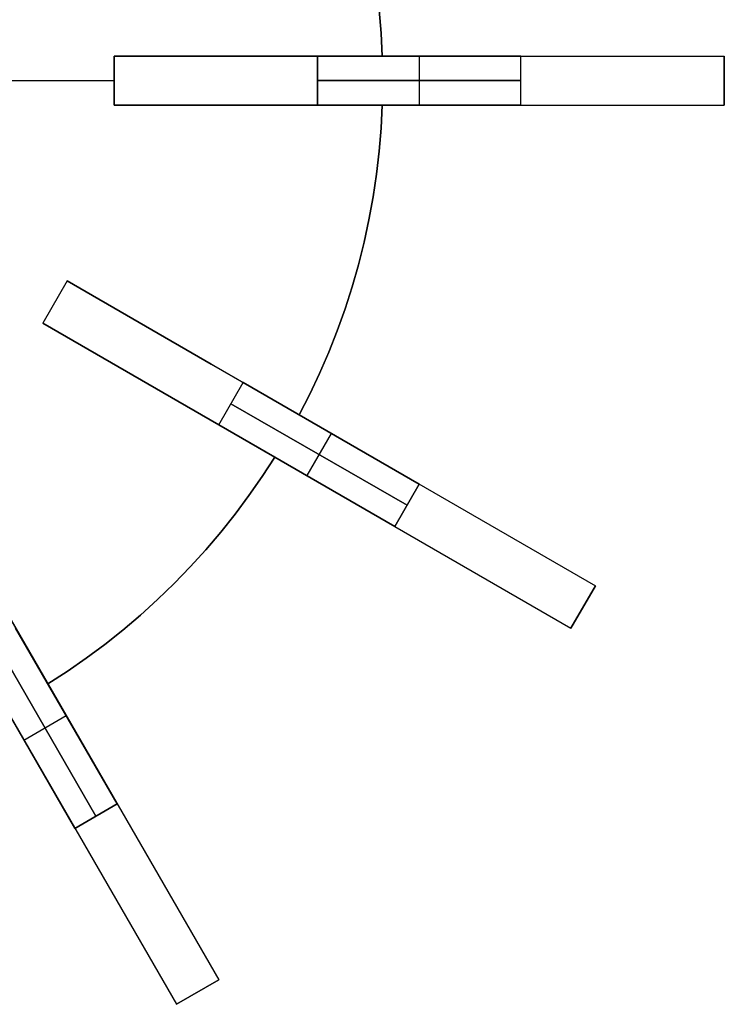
# Model space of a CAD drawing. Header units: millimetres. Extents: x 161 to 3923, y -487 to 1291.
# Tile 13 of 40: x 1951 to 2124, y 45 to 288. Entities that reach past the tile are written whole.
import ezdxf

# ---------------------------------------------------------------- set-up
doc = ezdxf.new("R2010")
doc.units = ezdxf.units.MM
doc.layers.add('Predeterminada', color=7, linetype='Continuous')

msp = doc.modelspace()

# ---------------------------------------------------------------- linework, layer by layer
at = {"layer": 'Predeterminada', "color": 254, "true_color": 0xf3e5b7}
for points in [[(2019.69, 355.01), (2022.28, 349.95), (2024.7, 344.81), (2026.96, 339.58), (2029.05, 334.29), (2030.96, 328.94), (2032.7, 323.52), (2034.26, 318.05), (2035.64, 312.54), (2036.84, 306.98), (2037.86, 301.38), (2038.7, 295.76), (2039.36, 290.11), (2039.83, 284.44), (2040.12, 278.76)], [(2040.12, 278.76), (2039.83, 284.44), (2039.36, 290.11), (2038.7, 295.76), (2037.86, 301.38), (2036.84, 306.98), (2035.64, 312.54), (2034.26, 318.05), (2032.7, 323.52), (2030.96, 328.94), (2029.05, 334.29), (2026.96, 339.58), (2024.7, 344.81), (2022.28, 349.95), (2019.69, 355.01)], [(2019.69, 355.01), (2022.28, 349.95), (2024.7, 344.81), (2026.96, 339.58), (2029.05, 334.29), (2030.96, 328.94), (2032.7, 323.52), (2034.26, 318.05), (2035.64, 312.54), (2036.84, 306.98), (2037.86, 301.38), (2038.7, 295.76), (2039.36, 290.11), (2039.83, 284.44), (2040.12, 278.76)], [(1974.22, 278.76), (1974.22, 266.76)], [(1974.22, 266.76), (1974.22, 278.76)], [(1974.22, 278.76), (1974.22, 266.76)], [(1974.22, 278.76), (1974.22, 266.76)], [(2015.1, 278.76), (1974.22, 278.76)], [(1974.22, 278.76), (2015.1, 278.76)], [(1974.22, 278.76), (1974.22, 266.76)], [(1974.22, 278.76), (1974.22, 266.76)], [(1974.22, 278.76), (2124.22, 278.76)], [(2040.12, 278.76), (2015.1, 278.76)], [(2015.1, 278.76), (2040.12, 278.76)], [(2074.22, 278.76), (2024.22, 278.76)], [(2024.22, 278.76), (2074.22, 278.76)], [(2024.22, 278.76), (2024.22, 266.76)], [(2024.22, 266.76), (2024.22, 278.76)], [(2049.22, 278.76), (2049.22, 266.76)], [(2049.22, 278.76), (2049.22, 266.76)], [(2074.22, 266.76), (2074.22, 278.76)], [(2074.22, 266.76), (2074.22, 278.76)], [(2124.22, 266.76), (2124.22, 278.76)], [(2124.22, 266.76), (2124.22, 278.76)], [(2124.22, 278.76), (2124.22, 266.76)], [(1880.22, 272.76), (1974.22, 272.76)], [(1880.22, 272.76), (1974.22, 272.76)], [(2074.22, 272.76), (2024.22, 272.76)], [(2024.22, 272.76), (2074.22, 272.76)], [(1974.22, 266.76), (2015.1, 266.76)], [(2015.1, 266.76), (1974.22, 266.76)], [(1974.22, 266.76), (2124.22, 266.76)], [(2015.1, 266.76), (2040.12, 266.76)], [(2040.12, 266.76), (2015.1, 266.76)], [(2040.12, 266.76), (2039.83, 261.08), (2039.36, 255.41), (2038.7, 249.76), (2037.86, 244.14), (2036.84, 238.54), (2035.64, 232.98), (2034.26, 227.47), (2032.7, 222), (2030.96, 216.58), (2029.05, 211.23), (2026.96, 205.94), (2024.7, 200.72), (2022.28, 195.57), (2019.69, 190.51)], [(2019.69, 190.51), (2022.28, 195.57), (2024.7, 200.72), (2026.96, 205.94), (2029.05, 211.23), (2030.96, 216.58), (2032.7, 222), (2034.26, 227.47), (2035.64, 232.98), (2036.84, 238.54), (2037.86, 244.14), (2038.7, 249.76), (2039.36, 255.41), (2039.83, 261.08), (2040.12, 266.76)], [(2040.12, 266.76), (2039.83, 261.08), (2039.36, 255.41), (2038.7, 249.76), (2037.86, 244.14), (2036.84, 238.54), (2035.64, 232.98), (2034.26, 227.47), (2032.7, 222), (2030.96, 216.58), (2029.05, 211.23), (2026.96, 205.94), (2024.7, 200.72), (2022.28, 195.57), (2019.69, 190.51)], [(2024.22, 266.76), (2074.22, 266.76)], [(2074.22, 266.76), (2024.22, 266.76)], [(1962.62, 223.46), (1956.62, 213.06)], [(1962.62, 223.46), (1956.62, 213.06)], [(1962.62, 223.46), (1956.62, 213.06)], [(1962.62, 223.46), (1956.62, 213.06)], [(1962.62, 223.46), (1956.62, 213.06)], [(1962.62, 223.46), (1956.62, 213.06)], [(1962.62, 223.46), (1956.62, 213.06)], [(1998.02, 203.02), (1962.62, 223.46)], [(1962.62, 223.46), (1998.02, 203.02)], [(1962.62, 223.46), (2092.52, 148.46)], [(1956.62, 213.06), (1992.02, 192.62)], [(1992.02, 192.62), (1956.62, 213.06)], [(1956.62, 213.06), (2086.52, 138.06)], [(2019.69, 190.51), (1998.02, 203.02)], [(1998.02, 203.02), (2019.69, 190.51)], [(1999.92, 188.06), (2005.92, 198.46)], [(1999.92, 188.06), (2005.92, 198.46)], [(2049.22, 173.46), (2005.92, 198.46)], [(2005.92, 198.46), (2049.22, 173.46)], [(1992.02, 192.62), (2013.69, 180.12)], [(2013.69, 180.12), (1992.02, 192.62)], [(2046.22, 168.26), (2002.92, 193.26)], [(2002.92, 193.26), (2046.22, 168.26)], [(1999.92, 188.06), (2043.22, 163.06)], [(2043.22, 163.06), (1999.92, 188.06)], [(2027.57, 185.96), (2021.57, 175.56)], [(2027.57, 185.96), (2021.57, 175.56)], [(1924.92, 181.36), (1999.92, 51.46)], [(2013.69, 180.12), (2010.6, 175.34), (2007.35, 170.67), (2003.96, 166.1), (2000.42, 161.65), (1996.74, 157.32), (1992.92, 153.1), (1988.96, 149.02), (1984.88, 145.06), (1980.66, 141.24), (1976.33, 137.56), (1971.88, 134.02), (1967.31, 130.63), (1962.64, 127.38), (1957.87, 124.29)], [(1957.87, 124.29), (1962.64, 127.38), (1967.31, 130.63), (1971.88, 134.02), (1976.33, 137.56), (1980.66, 141.24), (1984.88, 145.06), (1988.96, 149.02), (1992.92, 153.1), (1996.74, 157.32), (2000.42, 161.65), (2003.96, 166.1), (2007.35, 170.67), (2010.6, 175.34), (2013.69, 180.12)], [(2013.69, 180.12), (2010.6, 175.34), (2007.35, 170.67), (2003.96, 166.1), (2000.42, 161.65), (1996.74, 157.32), (1992.92, 153.1), (1988.96, 149.02), (1984.88, 145.06), (1980.66, 141.24), (1976.33, 137.56), (1971.88, 134.02), (1967.31, 130.63), (1962.64, 127.38), (1957.87, 124.29)], [(1914.52, 175.36), (1989.52, 45.46)], [(2049.22, 173.46), (2043.22, 163.06)], [(2043.22, 163.06), (2049.22, 173.46)], [(2086.52, 138.06), (2092.52, 148.46)], [(2086.52, 138.06), (2092.52, 148.46)], [(2092.52, 148.46), (2086.52, 138.06)], [(1957.87, 124.29), (1945.36, 145.96)], [(1945.36, 145.96), (1957.87, 124.29)], [(1974.92, 94.76), (1949.92, 138.06)], [(1949.92, 138.06), (1974.92, 94.76)], [(1969.72, 91.76), (1944.72, 135.06)], [(1944.72, 135.06), (1969.72, 91.76)], [(1939.52, 132.06), (1964.52, 88.76)], [(1964.52, 88.76), (1939.52, 132.06)], [(1962.42, 116.41), (1952.02, 110.41)], [(1962.42, 116.41), (1952.02, 110.41)], [(1974.92, 94.76), (1964.52, 88.76)], [(1964.52, 88.76), (1974.92, 94.76)], [(1989.52, 45.46), (1999.92, 51.46)], [(1999.92, 51.46), (1989.52, 45.46)], [(1999.92, 51.46), (1989.52, 45.46)], [(1999.92, 51.46), (1989.52, 45.46)]]:
    msp.add_lwpolyline(points, dxfattribs=at)
at = {"layer": 'Predeterminada', "color": 254, "true_color": 0xf3e5b7, "extrusion": (1, 0, 0)}
for points in [[(278.76, 614.18), (278.76, 561.18)], [(278.76, 911.18), (278.76, 626.18)], [(278.76, 614.18), (278.76, 626.18)], [(278.76, 511.18), (278.76, 961.18)], [(278.76, 561.18), (278.76, 911.18)], [(272.76, 614.18), (272.76, 561.18)], [(272.76, 911.18), (272.76, 626.18)], [(272.76, 561.18), (272.76, 911.18)], [(266.76, 614.18), (266.76, 561.18)], [(266.76, 911.18), (266.76, 626.18)], [(266.76, 614.18), (266.76, 626.18)], [(266.76, 511.18), (266.76, 961.18)], [(266.76, 561.18), (266.76, 911.18)], [(223.46, 614.18), (223.46, 586.18)], [(223.46, 936.18), (223.46, 626.18)], [(218.26, 614.18), (218.26, 586.18)], [(218.26, 936.18), (218.26, 626.18)], [(213.06, 614.18), (213.06, 586.18)], [(213.06, 936.18), (213.06, 626.18)], [(190.51, 614.18), (190.51, 626.18)], [(185.96, 536.18), (185.96, 986.18)], [(180.12, 614.18), (180.12, 626.18)], [(175.56, 536.18), (175.56, 986.18)], [(148.46, 586.18), (148.46, 936.18)], [(143.26, 586.18), (143.26, 936.18)], [(138.06, 586.18), (138.06, 936.18)], [(124.29, 614.18), (124.29, 626.18)], [(116.41, 561.18), (116.41, 1011.18)], [(110.41, 561.18), (110.41, 1011.18)], [(51.46, 611.18), (51.46, 961.18)], [(48.46, 611.18), (48.46, 961.18)], [(45.46, 611.18), (45.46, 961.18)]]:
    msp.add_lwpolyline(points, dxfattribs=at)
at = {"layer": 'Predeterminada', "color": 254, "true_color": 0xf3e5b7, "extrusion": (0, 1, 0)}
for points in [[(-1974.22, 561.18), (-1974.25, 559.47), (-1974.34, 557.77), (-1974.48, 556.07), (-1974.69, 554.37), (-1974.95, 552.69), (-1975.27, 551.01), (-1975.64, 549.34), (-1976.07, 547.69), (-1976.56, 546.06), (-1977.11, 544.44), (-1977.71, 542.84), (-1978.36, 541.26), (-1979.07, 539.71), (-1979.83, 538.18), (-1980.64, 536.68), (-1981.5, 535.2), (-1982.41, 533.76), (-1983.37, 532.35), (-1984.38, 530.97), (-1985.43, 529.63), (-1986.53, 528.32), (-1987.68, 527.05), (-1988.87, 525.83), (-1990.09, 524.64), (-1991.36, 523.5), (-1992.67, 522.4), (-1994.01, 521.34), (-1995.39, 520.33), (-1996.8, 519.37), (-1998.24, 518.46), (-1999.72, 517.6), (-2001.22, 516.79), (-2002.75, 516.03), (-2004.3, 515.32), (-2005.88, 514.67), (-2007.48, 514.07), (-2009.09, 513.52), (-2010.73, 513.04), (-2012.38, 512.6), (-2014.05, 512.23), (-2015.72, 511.91), (-2017.41, 511.65), (-2019.11, 511.44), (-2020.81, 511.3), (-2022.51, 511.21), (-2024.22, 511.18)], [(-2024.22, 961.18), (-2022.51, 961.15), (-2020.81, 961.06), (-2019.11, 960.92), (-2017.41, 960.72), (-2015.72, 960.45), (-2014.05, 960.14), (-2012.38, 959.76), (-2010.73, 959.33), (-2009.09, 958.84), (-2007.48, 958.29), (-2005.88, 957.69), (-2004.3, 957.04), (-2002.75, 956.33), (-2001.22, 955.58), (-1999.72, 954.76), (-1998.24, 953.9), (-1996.8, 952.99), (-1995.39, 952.03), (-1994.01, 951.02), (-1992.67, 949.97), (-1991.36, 948.87), (-1990.09, 947.72), (-1988.87, 946.54), (-1987.68, 945.31), (-1986.53, 944.04), (-1985.43, 942.74), (-1984.38, 941.39), (-1983.37, 940.01), (-1982.41, 938.6), (-1981.5, 937.16), (-1980.64, 935.69), (-1979.83, 934.18), (-1979.07, 932.66), (-1978.36, 931.1), (-1977.71, 929.52), (-1977.11, 927.92), (-1976.56, 926.31), (-1976.07, 924.67), (-1975.64, 923.02), (-1975.27, 921.35), (-1974.95, 919.68), (-1974.69, 917.99), (-1974.48, 916.29), (-1974.34, 914.59), (-1974.25, 912.89), (-1974.22, 911.18)], [(-2124.22, 911.18), (-2124.19, 912.89), (-2124.1, 914.59), (-2123.96, 916.29), (-2123.75, 917.99), (-2123.49, 919.68), (-2123.17, 921.35), (-2122.8, 923.02), (-2122.37, 924.67), (-2121.88, 926.31), (-2121.33, 927.92), (-2120.73, 929.52), (-2120.08, 931.1), (-2119.37, 932.66), (-2118.61, 934.18), (-2117.8, 935.69), (-2116.94, 937.16), (-2116.03, 938.6), (-2115.07, 940.01), (-2114.06, 941.39), (-2113.01, 942.74), (-2111.91, 944.04), (-2110.76, 945.31), (-2109.58, 946.54), (-2108.35, 947.72), (-2107.08, 948.87), (-2105.77, 949.97), (-2104.43, 951.02), (-2103.05, 952.03), (-2101.64, 952.99), (-2100.2, 953.9), (-2098.73, 954.76), (-2097.22, 955.58), (-2095.69, 956.33), (-2094.14, 957.04), (-2092.56, 957.69), (-2090.96, 958.29), (-2089.35, 958.84), (-2087.71, 959.33), (-2086.06, 959.76), (-2084.39, 960.14), (-2082.72, 960.45), (-2081.03, 960.72), (-2079.33, 960.92), (-2077.63, 961.06), (-2075.93, 961.15), (-2074.22, 961.18)], [(-2074.22, 511.18), (-2075.93, 511.21), (-2077.63, 511.3), (-2079.33, 511.44), (-2081.03, 511.65), (-2082.72, 511.91), (-2084.39, 512.23), (-2086.06, 512.6), (-2087.71, 513.04), (-2089.35, 513.52), (-2090.96, 514.07), (-2092.56, 514.67), (-2094.14, 515.32), (-2095.69, 516.03), (-2097.22, 516.79), (-2098.73, 517.6), (-2100.2, 518.46), (-2101.64, 519.37), (-2103.05, 520.33), (-2104.43, 521.34), (-2105.77, 522.4), (-2107.08, 523.5), (-2108.35, 524.64), (-2109.58, 525.83), (-2110.76, 527.05), (-2111.91, 528.32), (-2113.01, 529.63), (-2114.06, 530.97), (-2115.07, 532.35), (-2116.03, 533.76), (-2116.94, 535.2), (-2117.8, 536.68), (-2118.61, 538.18), (-2119.37, 539.71), (-2120.08, 541.26), (-2120.73, 542.84), (-2121.33, 544.44), (-2121.88, 546.06), (-2122.37, 547.69), (-2122.8, 549.34), (-2123.17, 551.01), (-2123.49, 552.69), (-2123.75, 554.37), (-2123.96, 556.07), (-2124.1, 557.77), (-2124.19, 559.47), (-2124.22, 561.18)], [(-1974.22, 561.18), (-1974.25, 559.47), (-1974.34, 557.77), (-1974.48, 556.07), (-1974.69, 554.37), (-1974.95, 552.69), (-1975.27, 551.01), (-1975.64, 549.34), (-1976.07, 547.69), (-1976.56, 546.06), (-1977.11, 544.44), (-1977.71, 542.84), (-1978.36, 541.26), (-1979.07, 539.71), (-1979.83, 538.18), (-1980.64, 536.68), (-1981.5, 535.2), (-1982.41, 533.76), (-1983.37, 532.35), (-1984.38, 530.97), (-1985.43, 529.63), (-1986.53, 528.32), (-1987.68, 527.05), (-1988.87, 525.83), (-1990.09, 524.64), (-1991.36, 523.5), (-1992.67, 522.4), (-1994.01, 521.34), (-1995.39, 520.33), (-1996.8, 519.37), (-1998.24, 518.46), (-1999.72, 517.6), (-2001.22, 516.79), (-2002.75, 516.03), (-2004.3, 515.32), (-2005.88, 514.67), (-2007.48, 514.07), (-2009.09, 513.52), (-2010.73, 513.04), (-2012.38, 512.6), (-2014.05, 512.23), (-2015.72, 511.91), (-2017.41, 511.65), (-2019.11, 511.44), (-2020.81, 511.3), (-2022.51, 511.21), (-2024.22, 511.18)], [(-2024.22, 961.18), (-2022.51, 961.15), (-2020.81, 961.06), (-2019.11, 960.92), (-2017.41, 960.72), (-2015.72, 960.45), (-2014.05, 960.14), (-2012.38, 959.76), (-2010.73, 959.33), (-2009.09, 958.84), (-2007.48, 958.29), (-2005.88, 957.69), (-2004.3, 957.04), (-2002.75, 956.33), (-2001.22, 955.58), (-1999.72, 954.76), (-1998.24, 953.9), (-1996.8, 952.99), (-1995.39, 952.03), (-1994.01, 951.02), (-1992.67, 949.97), (-1991.36, 948.87), (-1990.09, 947.72), (-1988.87, 946.54), (-1987.68, 945.31), (-1986.53, 944.04), (-1985.43, 942.74), (-1984.38, 941.39), (-1983.37, 940.01), (-1982.41, 938.6), (-1981.5, 937.16), (-1980.64, 935.69), (-1979.83, 934.18), (-1979.07, 932.66), (-1978.36, 931.1), (-1977.71, 929.52), (-1977.11, 927.92), (-1976.56, 926.31), (-1976.07, 924.67), (-1975.64, 923.02), (-1975.27, 921.35), (-1974.95, 919.68), (-1974.69, 917.99), (-1974.48, 916.29), (-1974.34, 914.59), (-1974.25, 912.89), (-1974.22, 911.18)], [(-2124.22, 911.18), (-2124.19, 912.89), (-2124.1, 914.59), (-2123.96, 916.29), (-2123.75, 917.99), (-2123.49, 919.68), (-2123.17, 921.35), (-2122.8, 923.02), (-2122.37, 924.67), (-2121.88, 926.31), (-2121.33, 927.92), (-2120.73, 929.52), (-2120.08, 931.1), (-2119.37, 932.66), (-2118.61, 934.18), (-2117.8, 935.69), (-2116.94, 937.16), (-2116.03, 938.6), (-2115.07, 940.01), (-2114.06, 941.39), (-2113.01, 942.74), (-2111.91, 944.04), (-2110.76, 945.31), (-2109.58, 946.54), (-2108.35, 947.72), (-2107.08, 948.87), (-2105.77, 949.97), (-2104.43, 951.02), (-2103.05, 952.03), (-2101.64, 952.99), (-2100.2, 953.9), (-2098.73, 954.76), (-2097.22, 955.58), (-2095.69, 956.33), (-2094.14, 957.04), (-2092.56, 957.69), (-2090.96, 958.29), (-2089.35, 958.84), (-2087.71, 959.33), (-2086.06, 959.76), (-2084.39, 960.14), (-2082.72, 960.45), (-2081.03, 960.72), (-2079.33, 960.92), (-2077.63, 961.06), (-2075.93, 961.15), (-2074.22, 961.18)], [(-2074.22, 511.18), (-2075.93, 511.21), (-2077.63, 511.3), (-2079.33, 511.44), (-2081.03, 511.65), (-2082.72, 511.91), (-2084.39, 512.23), (-2086.06, 512.6), (-2087.71, 513.04), (-2089.35, 513.52), (-2090.96, 514.07), (-2092.56, 514.67), (-2094.14, 515.32), (-2095.69, 516.03), (-2097.22, 516.79), (-2098.73, 517.6), (-2100.2, 518.46), (-2101.64, 519.37), (-2103.05, 520.33), (-2104.43, 521.34), (-2105.77, 522.4), (-2107.08, 523.5), (-2108.35, 524.64), (-2109.58, 525.83), (-2110.76, 527.05), (-2111.91, 528.32), (-2113.01, 529.63), (-2114.06, 530.97), (-2115.07, 532.35), (-2116.03, 533.76), (-2116.94, 535.2), (-2117.8, 536.68), (-2118.61, 538.18), (-2119.37, 539.71), (-2120.08, 541.26), (-2120.73, 542.84), (-2121.33, 544.44), (-2121.88, 546.06), (-2122.37, 547.69), (-2122.8, 549.34), (-2123.17, 551.01), (-2123.49, 552.69), (-2123.75, 554.37), (-2123.96, 556.07), (-2124.1, 557.77), (-2124.19, 559.47), (-2124.22, 561.18)], [(-1974.22, 561.18), (-1974.25, 559.47), (-1974.34, 557.77), (-1974.48, 556.07), (-1974.69, 554.37), (-1974.95, 552.69), (-1975.27, 551.01), (-1975.64, 549.34), (-1976.07, 547.69), (-1976.56, 546.06), (-1977.11, 544.44), (-1977.71, 542.84), (-1978.36, 541.26), (-1979.07, 539.71), (-1979.83, 538.18), (-1980.64, 536.68), (-1981.5, 535.2), (-1982.41, 533.76), (-1983.37, 532.35), (-1984.38, 530.97), (-1985.43, 529.63), (-1986.53, 528.32), (-1987.68, 527.05), (-1988.87, 525.83), (-1990.09, 524.64), (-1991.36, 523.5), (-1992.67, 522.4), (-1994.01, 521.34), (-1995.39, 520.33), (-1996.8, 519.37), (-1998.24, 518.46), (-1999.72, 517.6), (-2001.22, 516.79), (-2002.75, 516.03), (-2004.3, 515.32), (-2005.88, 514.67), (-2007.48, 514.07), (-2009.09, 513.52), (-2010.73, 513.04), (-2012.38, 512.6), (-2014.05, 512.23), (-2015.72, 511.91), (-2017.41, 511.65), (-2019.11, 511.44), (-2020.81, 511.3), (-2022.51, 511.21), (-2024.22, 511.18)], [(-2024.22, 961.18), (-2022.51, 961.15), (-2020.81, 961.06), (-2019.11, 960.92), (-2017.41, 960.72), (-2015.72, 960.45), (-2014.05, 960.14), (-2012.38, 959.76), (-2010.73, 959.33), (-2009.09, 958.84), (-2007.48, 958.29), (-2005.88, 957.69), (-2004.3, 957.04), (-2002.75, 956.33), (-2001.22, 955.58), (-1999.72, 954.76), (-1998.24, 953.9), (-1996.8, 952.99), (-1995.39, 952.03), (-1994.01, 951.02), (-1992.67, 949.97), (-1991.36, 948.87), (-1990.09, 947.72), (-1988.87, 946.54), (-1987.68, 945.31), (-1986.53, 944.04), (-1985.43, 942.74), (-1984.38, 941.39), (-1983.37, 940.01), (-1982.41, 938.6), (-1981.5, 937.16), (-1980.64, 935.69), (-1979.83, 934.18), (-1979.07, 932.66), (-1978.36, 931.1), (-1977.71, 929.52), (-1977.11, 927.92), (-1976.56, 926.31), (-1976.07, 924.67), (-1975.64, 923.02), (-1975.27, 921.35), (-1974.95, 919.68), (-1974.69, 917.99), (-1974.48, 916.29), (-1974.34, 914.59), (-1974.25, 912.89), (-1974.22, 911.18)], [(-2124.22, 911.18), (-2124.19, 912.89), (-2124.1, 914.59), (-2123.96, 916.29), (-2123.75, 917.99), (-2123.49, 919.68), (-2123.17, 921.35), (-2122.8, 923.02), (-2122.37, 924.67), (-2121.88, 926.31), (-2121.33, 927.92), (-2120.73, 929.52), (-2120.08, 931.1), (-2119.37, 932.66), (-2118.61, 934.18), (-2117.8, 935.69), (-2116.94, 937.16), (-2116.03, 938.6), (-2115.07, 940.01), (-2114.06, 941.39), (-2113.01, 942.74), (-2111.91, 944.04), (-2110.76, 945.31), (-2109.58, 946.54), (-2108.35, 947.72), (-2107.08, 948.87), (-2105.77, 949.97), (-2104.43, 951.02), (-2103.05, 952.03), (-2101.64, 952.99), (-2100.2, 953.9), (-2098.73, 954.76), (-2097.22, 955.58), (-2095.69, 956.33), (-2094.14, 957.04), (-2092.56, 957.69), (-2090.96, 958.29), (-2089.35, 958.84), (-2087.71, 959.33), (-2086.06, 959.76), (-2084.39, 960.14), (-2082.72, 960.45), (-2081.03, 960.72), (-2079.33, 960.92), (-2077.63, 961.06), (-2075.93, 961.15), (-2074.22, 961.18)], [(-2074.22, 511.18), (-2075.93, 511.21), (-2077.63, 511.3), (-2079.33, 511.44), (-2081.03, 511.65), (-2082.72, 511.91), (-2084.39, 512.23), (-2086.06, 512.6), (-2087.71, 513.04), (-2089.35, 513.52), (-2090.96, 514.07), (-2092.56, 514.67), (-2094.14, 515.32), (-2095.69, 516.03), (-2097.22, 516.79), (-2098.73, 517.6), (-2100.2, 518.46), (-2101.64, 519.37), (-2103.05, 520.33), (-2104.43, 521.34), (-2105.77, 522.4), (-2107.08, 523.5), (-2108.35, 524.64), (-2109.58, 525.83), (-2110.76, 527.05), (-2111.91, 528.32), (-2113.01, 529.63), (-2114.06, 530.97), (-2115.07, 532.35), (-2116.03, 533.76), (-2116.94, 535.2), (-2117.8, 536.68), (-2118.61, 538.18), (-2119.37, 539.71), (-2120.08, 541.26), (-2120.73, 542.84), (-2121.33, 544.44), (-2121.88, 546.06), (-2122.37, 547.69), (-2122.8, 549.34), (-2123.17, 551.01), (-2123.49, 552.69), (-2123.75, 554.37), (-2123.96, 556.07), (-2124.1, 557.77), (-2124.19, 559.47), (-2124.22, 561.18)]]:
    msp.add_lwpolyline(points, dxfattribs=at)
at = {"layer": 'Predeterminada', "color": 254, "true_color": 0xf3e5b7, "extrusion": (0.5, 0.866025, -2.42847e-14)}
msp.add_lwpolyline([(-1587.95, 586.18), (-1587.98, 584.47), (-1588.06, 582.77), (-1588.21, 581.07), (-1588.41, 579.37), (-1588.68, 577.69), (-1588.99, 576.01), (-1589.37, 574.34), (-1589.8, 572.69), (-1590.29, 571.06), (-1590.84, 569.44), (-1591.43, 567.84), (-1592.09, 566.26), (-1592.79, 564.71), (-1593.55, 563.18), (-1594.37, 561.68), (-1595.23, 560.2), (-1596.14, 558.76), (-1597.1, 557.35), (-1598.11, 555.97), (-1599.16, 554.63), (-1600.26, 553.32), (-1601.41, 552.05), (-1602.59, 550.83), (-1603.82, 549.64), (-1605.09, 548.5), (-1606.39, 547.4), (-1607.74, 546.34), (-1609.11, 545.33), (-1610.53, 544.37), (-1611.97, 543.46), (-1613.44, 542.6), (-1614.94, 541.79), (-1616.47, 541.03), (-1618.03, 540.32), (-1619.61, 539.67), (-1621.2, 539.07), (-1622.82, 538.52), (-1624.46, 538.04), (-1626.11, 537.6), (-1627.78, 537.23), (-1629.45, 536.91), (-1631.14, 536.65), (-1632.84, 536.44), (-1634.54, 536.3), (-1636.24, 536.21), (-1637.95, 536.18)], dxfattribs=at)
at = {"layer": 'Predeterminada', "color": 254, "true_color": 0xf3e5b7, "extrusion": (0.5, 0.866025, 2.02739e-14)}
msp.add_lwpolyline([(-1637.95, 986.18), (-1636.24, 986.15), (-1634.54, 986.06), (-1632.84, 985.92), (-1631.14, 985.72), (-1629.45, 985.45), (-1627.78, 985.14), (-1626.11, 984.76), (-1624.46, 984.33), (-1622.82, 983.84), (-1621.2, 983.29), (-1619.61, 982.69), (-1618.03, 982.04), (-1616.47, 981.33), (-1614.94, 980.58), (-1613.44, 979.76), (-1611.97, 978.9), (-1610.53, 977.99), (-1609.11, 977.03), (-1607.74, 976.02), (-1606.39, 974.97), (-1605.09, 973.87), (-1603.82, 972.72), (-1602.59, 971.54), (-1601.41, 970.31), (-1600.26, 969.04), (-1599.16, 967.74), (-1598.11, 966.39), (-1597.1, 965.01), (-1596.14, 963.6), (-1595.23, 962.16), (-1594.37, 960.69), (-1593.55, 959.18), (-1592.79, 957.66), (-1592.09, 956.1), (-1591.43, 954.52), (-1590.84, 952.92), (-1590.29, 951.31), (-1589.8, 949.67), (-1589.37, 948.02), (-1588.99, 946.35), (-1588.68, 944.68), (-1588.41, 942.99), (-1588.21, 941.29), (-1588.06, 939.59), (-1587.98, 937.89), (-1587.95, 936.18)], dxfattribs=at)
at = {"layer": 'Predeterminada', "color": 254, "true_color": 0xf3e5b7, "extrusion": (0.5, 0.866025, 1.16866e-13)}
msp.add_lwpolyline([(-1587.95, 586.18), (-1587.98, 584.47), (-1588.06, 582.77), (-1588.21, 581.07), (-1588.41, 579.37), (-1588.68, 577.69), (-1588.99, 576.01), (-1589.37, 574.34), (-1589.8, 572.69), (-1590.29, 571.06), (-1590.84, 569.44), (-1591.43, 567.84), (-1592.09, 566.26), (-1592.79, 564.71), (-1593.55, 563.18), (-1594.37, 561.68), (-1595.23, 560.2), (-1596.14, 558.76), (-1597.1, 557.35), (-1598.11, 555.97), (-1599.16, 554.63), (-1600.26, 553.32), (-1601.41, 552.05), (-1602.59, 550.83), (-1603.82, 549.64), (-1605.09, 548.5), (-1606.39, 547.4), (-1607.74, 546.34), (-1609.11, 545.33), (-1610.53, 544.37), (-1611.97, 543.46), (-1613.44, 542.6), (-1614.94, 541.79), (-1616.47, 541.03), (-1618.03, 540.32), (-1619.61, 539.67), (-1621.2, 539.07), (-1622.82, 538.52), (-1624.46, 538.04), (-1626.11, 537.6), (-1627.78, 537.23), (-1629.45, 536.91), (-1631.14, 536.65), (-1632.84, 536.44), (-1634.54, 536.3), (-1636.24, 536.21), (-1637.95, 536.18)], dxfattribs=at)
at = {"layer": 'Predeterminada', "color": 254, "true_color": 0xf3e5b7, "extrusion": (0.5, 0.866025, -1.90679e-16)}
msp.add_lwpolyline([(-1637.95, 986.18), (-1636.24, 986.15), (-1634.54, 986.06), (-1632.84, 985.92), (-1631.14, 985.72), (-1629.45, 985.45), (-1627.78, 985.14), (-1626.11, 984.76), (-1624.46, 984.33), (-1622.82, 983.84), (-1621.2, 983.29), (-1619.61, 982.69), (-1618.03, 982.04), (-1616.47, 981.33), (-1614.94, 980.58), (-1613.44, 979.76), (-1611.97, 978.9), (-1610.53, 977.99), (-1609.11, 977.03), (-1607.74, 976.02), (-1606.39, 974.97), (-1605.09, 973.87), (-1603.82, 972.72), (-1602.59, 971.54), (-1601.41, 970.31), (-1600.26, 969.04), (-1599.16, 967.74), (-1598.11, 966.39), (-1597.1, 965.01), (-1596.14, 963.6), (-1595.23, 962.16), (-1594.37, 960.69), (-1593.55, 959.18), (-1592.79, 957.66), (-1592.09, 956.1), (-1591.43, 954.52), (-1590.84, 952.92), (-1590.29, 951.31), (-1589.8, 949.67), (-1589.37, 948.02), (-1588.99, 946.35), (-1588.68, 944.68), (-1588.41, 942.99), (-1588.21, 941.29), (-1588.06, 939.59), (-1587.98, 937.89), (-1587.95, 936.18)], dxfattribs=at)
at = {"layer": 'Predeterminada', "color": 254, "true_color": 0xf3e5b7, "extrusion": (0.5, 0.866025, -1.68651e-14)}
msp.add_lwpolyline([(-1587.95, 586.18), (-1587.98, 584.47), (-1588.06, 582.77), (-1588.21, 581.07), (-1588.41, 579.37), (-1588.68, 577.69), (-1588.99, 576.01), (-1589.37, 574.34), (-1589.8, 572.69), (-1590.29, 571.06), (-1590.84, 569.44), (-1591.43, 567.84), (-1592.09, 566.26), (-1592.79, 564.71), (-1593.55, 563.18), (-1594.37, 561.68), (-1595.23, 560.2), (-1596.14, 558.76), (-1597.1, 557.35), (-1598.11, 555.97), (-1599.16, 554.63), (-1600.26, 553.32), (-1601.41, 552.05), (-1602.59, 550.83), (-1603.82, 549.64), (-1605.09, 548.5), (-1606.39, 547.4), (-1607.74, 546.34), (-1609.11, 545.33), (-1610.53, 544.37), (-1611.97, 543.46), (-1613.44, 542.6), (-1614.94, 541.79), (-1616.47, 541.03), (-1618.03, 540.32), (-1619.61, 539.67), (-1621.2, 539.07), (-1622.82, 538.52), (-1624.46, 538.04), (-1626.11, 537.6), (-1627.78, 537.23), (-1629.45, 536.91), (-1631.14, 536.65), (-1632.84, 536.44), (-1634.54, 536.3), (-1636.24, 536.21), (-1637.95, 536.18)], dxfattribs=at)
at = {"layer": 'Predeterminada', "color": 254, "true_color": 0xf3e5b7, "extrusion": (0.5, 0.866025, 2.40773e-14)}
msp.add_lwpolyline([(-1637.95, 986.18), (-1636.24, 986.15), (-1634.54, 986.06), (-1632.84, 985.92), (-1631.14, 985.72), (-1629.45, 985.45), (-1627.78, 985.14), (-1626.11, 984.76), (-1624.46, 984.33), (-1622.82, 983.84), (-1621.2, 983.29), (-1619.61, 982.69), (-1618.03, 982.04), (-1616.47, 981.33), (-1614.94, 980.58), (-1613.44, 979.76), (-1611.97, 978.9), (-1610.53, 977.99), (-1609.11, 977.03), (-1607.74, 976.02), (-1606.39, 974.97), (-1605.09, 973.87), (-1603.82, 972.72), (-1602.59, 971.54), (-1601.41, 970.31), (-1600.26, 969.04), (-1599.16, 967.74), (-1598.11, 966.39), (-1597.1, 965.01), (-1596.14, 963.6), (-1595.23, 962.16), (-1594.37, 960.69), (-1593.55, 959.18), (-1592.79, 957.66), (-1592.09, 956.1), (-1591.43, 954.52), (-1590.84, 952.92), (-1590.29, 951.31), (-1589.8, 949.67), (-1589.37, 948.02), (-1588.99, 946.35), (-1588.68, 944.68), (-1588.41, 942.99), (-1588.21, 941.29), (-1588.06, 939.59), (-1587.98, 937.89), (-1587.95, 936.18)], dxfattribs=at)
at = {"layer": 'Predeterminada', "color": 254, "true_color": 0xf3e5b7, "extrusion": (0.5, 0.866025, -1.531e-14)}
msp.add_lwpolyline([(-1737.95, 936.18), (-1737.92, 937.89), (-1737.83, 939.59), (-1737.69, 941.29), (-1737.48, 942.99), (-1737.22, 944.68), (-1736.9, 946.35), (-1736.53, 948.02), (-1736.09, 949.67), (-1735.61, 951.31), (-1735.06, 952.92), (-1734.46, 954.52), (-1733.81, 956.1), (-1733.1, 957.66), (-1732.34, 959.18), (-1731.53, 960.69), (-1730.67, 962.16), (-1729.76, 963.6), (-1728.8, 965.01), (-1727.79, 966.39), (-1726.73, 967.74), (-1725.63, 969.04), (-1724.49, 970.31), (-1723.3, 971.54), (-1722.08, 972.72), (-1720.81, 973.87), (-1719.5, 974.97), (-1718.16, 976.02), (-1716.78, 977.03), (-1715.37, 977.99), (-1713.93, 978.9), (-1712.45, 979.76), (-1710.95, 980.58), (-1709.42, 981.33), (-1707.87, 982.04), (-1706.29, 982.69), (-1704.69, 983.29), (-1703.07, 983.84), (-1701.44, 984.33), (-1699.79, 984.76), (-1698.12, 985.14), (-1696.44, 985.45), (-1694.76, 985.72), (-1693.06, 985.92), (-1691.36, 986.06), (-1689.66, 986.15), (-1687.95, 986.18)], dxfattribs=at)
at = {"layer": 'Predeterminada', "color": 254, "true_color": 0xf3e5b7, "extrusion": (0.5, 0.866025, 2.02131e-14)}
msp.add_lwpolyline([(-1687.95, 536.18), (-1689.66, 536.21), (-1691.36, 536.3), (-1693.06, 536.44), (-1694.76, 536.65), (-1696.44, 536.91), (-1698.12, 537.23), (-1699.79, 537.6), (-1701.44, 538.04), (-1703.07, 538.52), (-1704.69, 539.07), (-1706.29, 539.67), (-1707.87, 540.32), (-1709.42, 541.03), (-1710.95, 541.79), (-1712.45, 542.6), (-1713.93, 543.46), (-1715.37, 544.37), (-1716.78, 545.33), (-1718.16, 546.34), (-1719.5, 547.4), (-1720.81, 548.5), (-1722.08, 549.64), (-1723.3, 550.83), (-1724.49, 552.05), (-1725.63, 553.32), (-1726.73, 554.63), (-1727.79, 555.97), (-1728.8, 557.35), (-1729.76, 558.76), (-1730.67, 560.2), (-1731.53, 561.68), (-1732.34, 563.18), (-1733.1, 564.71), (-1733.81, 566.26), (-1734.46, 567.84), (-1735.06, 569.44), (-1735.61, 571.06), (-1736.09, 572.69), (-1736.53, 574.34), (-1736.9, 576.01), (-1737.22, 577.69), (-1737.48, 579.37), (-1737.69, 581.07), (-1737.83, 582.77), (-1737.92, 584.47), (-1737.95, 586.18)], dxfattribs=at)
at = {"layer": 'Predeterminada', "color": 254, "true_color": 0xf3e5b7, "extrusion": (0.5, 0.866025, -2.684e-15)}
msp.add_lwpolyline([(-1737.95, 936.18), (-1737.92, 937.89), (-1737.83, 939.59), (-1737.69, 941.29), (-1737.48, 942.99), (-1737.22, 944.68), (-1736.9, 946.35), (-1736.53, 948.02), (-1736.09, 949.67), (-1735.61, 951.31), (-1735.06, 952.92), (-1734.46, 954.52), (-1733.81, 956.1), (-1733.1, 957.66), (-1732.34, 959.18), (-1731.53, 960.69), (-1730.67, 962.16), (-1729.76, 963.6), (-1728.8, 965.01), (-1727.79, 966.39), (-1726.73, 967.74), (-1725.63, 969.04), (-1724.49, 970.31), (-1723.3, 971.54), (-1722.08, 972.72), (-1720.81, 973.87), (-1719.5, 974.97), (-1718.16, 976.02), (-1716.78, 977.03), (-1715.37, 977.99), (-1713.93, 978.9), (-1712.45, 979.76), (-1710.95, 980.58), (-1709.42, 981.33), (-1707.87, 982.04), (-1706.29, 982.69), (-1704.69, 983.29), (-1703.07, 983.84), (-1701.44, 984.33), (-1699.79, 984.76), (-1698.12, 985.14), (-1696.44, 985.45), (-1694.76, 985.72), (-1693.06, 985.92), (-1691.36, 986.06), (-1689.66, 986.15), (-1687.95, 986.18)], dxfattribs=at)
at = {"layer": 'Predeterminada', "color": 254, "true_color": 0xf3e5b7, "extrusion": (0.5, 0.866025, 2.50857e-15)}
msp.add_lwpolyline([(-1687.95, 536.18), (-1689.66, 536.21), (-1691.36, 536.3), (-1693.06, 536.44), (-1694.76, 536.65), (-1696.44, 536.91), (-1698.12, 537.23), (-1699.79, 537.6), (-1701.44, 538.04), (-1703.07, 538.52), (-1704.69, 539.07), (-1706.29, 539.67), (-1707.87, 540.32), (-1709.42, 541.03), (-1710.95, 541.79), (-1712.45, 542.6), (-1713.93, 543.46), (-1715.37, 544.37), (-1716.78, 545.33), (-1718.16, 546.34), (-1719.5, 547.4), (-1720.81, 548.5), (-1722.08, 549.64), (-1723.3, 550.83), (-1724.49, 552.05), (-1725.63, 553.32), (-1726.73, 554.63), (-1727.79, 555.97), (-1728.8, 557.35), (-1729.76, 558.76), (-1730.67, 560.2), (-1731.53, 561.68), (-1732.34, 563.18), (-1733.1, 564.71), (-1733.81, 566.26), (-1734.46, 567.84), (-1735.06, 569.44), (-1735.61, 571.06), (-1736.09, 572.69), (-1736.53, 574.34), (-1736.9, 576.01), (-1737.22, 577.69), (-1737.48, 579.37), (-1737.69, 581.07), (-1737.83, 582.77), (-1737.92, 584.47), (-1737.95, 586.18)], dxfattribs=at)
at = {"layer": 'Predeterminada', "color": 254, "true_color": 0xf3e5b7, "extrusion": (0.5, 0.866025, 7.97638e-14)}
msp.add_lwpolyline([(-1737.95, 936.18), (-1737.92, 937.89), (-1737.83, 939.59), (-1737.69, 941.29), (-1737.48, 942.99), (-1737.22, 944.68), (-1736.9, 946.35), (-1736.53, 948.02), (-1736.09, 949.67), (-1735.61, 951.31), (-1735.06, 952.92), (-1734.46, 954.52), (-1733.81, 956.1), (-1733.1, 957.66), (-1732.34, 959.18), (-1731.53, 960.69), (-1730.67, 962.16), (-1729.76, 963.6), (-1728.8, 965.01), (-1727.79, 966.39), (-1726.73, 967.74), (-1725.63, 969.04), (-1724.49, 970.31), (-1723.3, 971.54), (-1722.08, 972.72), (-1720.81, 973.87), (-1719.5, 974.97), (-1718.16, 976.02), (-1716.78, 977.03), (-1715.37, 977.99), (-1713.93, 978.9), (-1712.45, 979.76), (-1710.95, 980.58), (-1709.42, 981.33), (-1707.87, 982.04), (-1706.29, 982.69), (-1704.69, 983.29), (-1703.07, 983.84), (-1701.44, 984.33), (-1699.79, 984.76), (-1698.12, 985.14), (-1696.44, 985.45), (-1694.76, 985.72), (-1693.06, 985.92), (-1691.36, 986.06), (-1689.66, 986.15), (-1687.95, 986.18)], dxfattribs=at)
at = {"layer": 'Predeterminada', "color": 254, "true_color": 0xf3e5b7, "extrusion": (0.5, 0.866025, -8.90305e-14)}
msp.add_lwpolyline([(-1687.95, 536.18), (-1689.66, 536.21), (-1691.36, 536.3), (-1693.06, 536.44), (-1694.76, 536.65), (-1696.44, 536.91), (-1698.12, 537.23), (-1699.79, 537.6), (-1701.44, 538.04), (-1703.07, 538.52), (-1704.69, 539.07), (-1706.29, 539.67), (-1707.87, 540.32), (-1709.42, 541.03), (-1710.95, 541.79), (-1712.45, 542.6), (-1713.93, 543.46), (-1715.37, 544.37), (-1716.78, 545.33), (-1718.16, 546.34), (-1719.5, 547.4), (-1720.81, 548.5), (-1722.08, 549.64), (-1723.3, 550.83), (-1724.49, 552.05), (-1725.63, 553.32), (-1726.73, 554.63), (-1727.79, 555.97), (-1728.8, 557.35), (-1729.76, 558.76), (-1730.67, 560.2), (-1731.53, 561.68), (-1732.34, 563.18), (-1733.1, 564.71), (-1733.81, 566.26), (-1734.46, 567.84), (-1735.06, 569.44), (-1735.61, 571.06), (-1736.09, 572.69), (-1736.53, 574.34), (-1736.9, 576.01), (-1737.22, 577.69), (-1737.48, 579.37), (-1737.69, 581.07), (-1737.83, 582.77), (-1737.92, 584.47), (-1737.95, 586.18)], dxfattribs=at)
at = {"layer": 'Predeterminada', "color": 254, "true_color": 0xf3e5b7, "extrusion": (0.866025, 0.5, 1.35448e-14)}
msp.add_lwpolyline([(-955.39, 961.18), (-955.36, 962.89), (-955.28, 964.59), (-955.13, 966.29), (-954.93, 967.99), (-954.67, 969.68), (-954.35, 971.35), (-953.97, 973.02), (-953.54, 974.67), (-953.05, 976.31), (-952.51, 977.92), (-951.91, 979.52), (-951.25, 981.1), (-950.55, 982.66), (-949.79, 984.18), (-948.98, 985.69), (-948.11, 987.16), (-947.2, 988.6), (-946.24, 990.01), (-945.23, 991.39), (-944.18, 992.74), (-943.08, 994.04), (-941.93, 995.31), (-940.75, 996.54), (-939.52, 997.72), (-938.25, 998.87), (-936.95, 999.97), (-935.6, 1001.02), (-934.23, 1002.03), (-932.82, 1002.99), (-931.37, 1003.9), (-929.9, 1004.76), (-928.4, 1005.58), (-926.87, 1006.33), (-925.31, 1007.04), (-923.74, 1007.69), (-922.14, 1008.29), (-920.52, 1008.84), (-918.88, 1009.33), (-917.23, 1009.76), (-915.57, 1010.14), (-913.89, 1010.45), (-912.2, 1010.72), (-910.51, 1010.92), (-908.81, 1011.06), (-907.1, 1011.15), (-905.39, 1011.18)], dxfattribs=at)
at = {"layer": 'Predeterminada', "color": 254, "true_color": 0xf3e5b7, "extrusion": (0.866025, 0.5, -1.82852e-14)}
msp.add_lwpolyline([(-905.39, 561.18), (-907.1, 561.21), (-908.81, 561.3), (-910.51, 561.44), (-912.2, 561.65), (-913.89, 561.91), (-915.57, 562.23), (-917.23, 562.6), (-918.88, 563.04), (-920.52, 563.52), (-922.14, 564.07), (-923.74, 564.67), (-925.31, 565.32), (-926.87, 566.03), (-928.4, 566.79), (-929.9, 567.6), (-931.37, 568.46), (-932.82, 569.37), (-934.23, 570.33), (-935.6, 571.34), (-936.95, 572.4), (-938.25, 573.5), (-939.52, 574.64), (-940.75, 575.83), (-941.93, 577.05), (-943.08, 578.32), (-944.18, 579.63), (-945.23, 580.97), (-946.24, 582.35), (-947.2, 583.76), (-948.11, 585.2), (-948.98, 586.68), (-949.79, 588.18), (-950.55, 589.71), (-951.25, 591.26), (-951.91, 592.84), (-952.51, 594.44), (-953.05, 596.06), (-953.54, 597.69), (-953.97, 599.34), (-954.35, 601.01), (-954.67, 602.69), (-954.93, 604.37), (-955.13, 606.07), (-955.28, 607.77), (-955.36, 609.47), (-955.39, 611.18)], dxfattribs=at)
at = {"layer": 'Predeterminada', "color": 254, "true_color": 0xf3e5b7, "extrusion": (0.866025, 0.5, -1.10508e-13)}
msp.add_lwpolyline([(-955.39, 961.18), (-955.36, 962.89), (-955.28, 964.59), (-955.13, 966.29), (-954.93, 967.99), (-954.67, 969.68), (-954.35, 971.35), (-953.97, 973.02), (-953.54, 974.67), (-953.05, 976.31), (-952.51, 977.92), (-951.91, 979.52), (-951.25, 981.1), (-950.55, 982.66), (-949.79, 984.18), (-948.98, 985.69), (-948.11, 987.16), (-947.2, 988.6), (-946.24, 990.01), (-945.23, 991.39), (-944.18, 992.74), (-943.08, 994.04), (-941.93, 995.31), (-940.75, 996.54), (-939.52, 997.72), (-938.25, 998.87), (-936.95, 999.97), (-935.6, 1001.02), (-934.23, 1002.03), (-932.82, 1002.99), (-931.37, 1003.9), (-929.9, 1004.76), (-928.4, 1005.58), (-926.87, 1006.33), (-925.31, 1007.04), (-923.74, 1007.69), (-922.14, 1008.29), (-920.52, 1008.84), (-918.88, 1009.33), (-917.23, 1009.76), (-915.57, 1010.14), (-913.89, 1010.45), (-912.2, 1010.72), (-910.51, 1010.92), (-908.81, 1011.06), (-907.1, 1011.15), (-905.39, 1011.18)], dxfattribs=at)
at = {"layer": 'Predeterminada', "color": 254, "true_color": 0xf3e5b7, "extrusion": (0.866025, 0.5, -2.33192e-13)}
msp.add_lwpolyline([(-905.39, 561.18), (-907.1, 561.21), (-908.81, 561.3), (-910.51, 561.44), (-912.2, 561.65), (-913.89, 561.91), (-915.57, 562.23), (-917.23, 562.6), (-918.88, 563.04), (-920.52, 563.52), (-922.14, 564.07), (-923.74, 564.67), (-925.31, 565.32), (-926.87, 566.03), (-928.4, 566.79), (-929.9, 567.6), (-931.37, 568.46), (-932.82, 569.37), (-934.23, 570.33), (-935.6, 571.34), (-936.95, 572.4), (-938.25, 573.5), (-939.52, 574.64), (-940.75, 575.83), (-941.93, 577.05), (-943.08, 578.32), (-944.18, 579.63), (-945.23, 580.97), (-946.24, 582.35), (-947.2, 583.76), (-948.11, 585.2), (-948.98, 586.68), (-949.79, 588.18), (-950.55, 589.71), (-951.25, 591.26), (-951.91, 592.84), (-952.51, 594.44), (-953.05, 596.06), (-953.54, 597.69), (-953.97, 599.34), (-954.35, 601.01), (-954.67, 602.69), (-954.93, 604.37), (-955.13, 606.07), (-955.28, 607.77), (-955.36, 609.47), (-955.39, 611.18)], dxfattribs=at)
at = {"layer": 'Predeterminada', "color": 254, "true_color": 0xf3e5b7, "extrusion": (0.866025, 0.5, -8.3396e-14)}
msp.add_lwpolyline([(-955.39, 961.18), (-955.36, 962.89), (-955.28, 964.59), (-955.13, 966.29), (-954.93, 967.99), (-954.67, 969.68), (-954.35, 971.35), (-953.97, 973.02), (-953.54, 974.67), (-953.05, 976.31), (-952.51, 977.92), (-951.91, 979.52), (-951.25, 981.1), (-950.55, 982.66), (-949.79, 984.18), (-948.98, 985.69), (-948.11, 987.16), (-947.2, 988.6), (-946.24, 990.01), (-945.23, 991.39), (-944.18, 992.74), (-943.08, 994.04), (-941.93, 995.31), (-940.75, 996.54), (-939.52, 997.72), (-938.25, 998.87), (-936.95, 999.97), (-935.6, 1001.02), (-934.23, 1002.03), (-932.82, 1002.99), (-931.37, 1003.9), (-929.9, 1004.76), (-928.4, 1005.58), (-926.87, 1006.33), (-925.31, 1007.04), (-923.74, 1007.69), (-922.14, 1008.29), (-920.52, 1008.84), (-918.88, 1009.33), (-917.23, 1009.76), (-915.57, 1010.14), (-913.89, 1010.45), (-912.2, 1010.72), (-910.51, 1010.92), (-908.81, 1011.06), (-907.1, 1011.15), (-905.39, 1011.18)], dxfattribs=at)
at = {"layer": 'Predeterminada', "color": 254, "true_color": 0xf3e5b7, "extrusion": (0.866025, 0.5, 7.47179e-14)}
msp.add_lwpolyline([(-905.39, 561.18), (-907.1, 561.21), (-908.81, 561.3), (-910.51, 561.44), (-912.2, 561.65), (-913.89, 561.91), (-915.57, 562.23), (-917.23, 562.6), (-918.88, 563.04), (-920.52, 563.52), (-922.14, 564.07), (-923.74, 564.67), (-925.31, 565.32), (-926.87, 566.03), (-928.4, 566.79), (-929.9, 567.6), (-931.37, 568.46), (-932.82, 569.37), (-934.23, 570.33), (-935.6, 571.34), (-936.95, 572.4), (-938.25, 573.5), (-939.52, 574.64), (-940.75, 575.83), (-941.93, 577.05), (-943.08, 578.32), (-944.18, 579.63), (-945.23, 580.97), (-946.24, 582.35), (-947.2, 583.76), (-948.11, 585.2), (-948.98, 586.68), (-949.79, 588.18), (-950.55, 589.71), (-951.25, 591.26), (-951.91, 592.84), (-952.51, 594.44), (-953.05, 596.06), (-953.54, 597.69), (-953.97, 599.34), (-954.35, 601.01), (-954.67, 602.69), (-954.93, 604.37), (-955.13, 606.07), (-955.28, 607.77), (-955.36, 609.47), (-955.39, 611.18)], dxfattribs=at)

doc.saveas('drawing.dxf')
